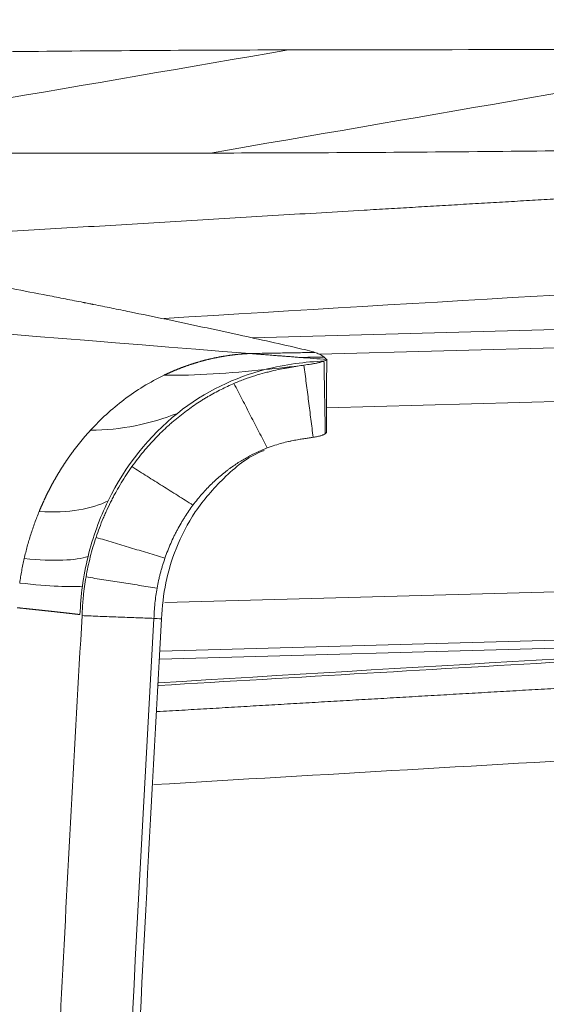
# Model space of a CAD drawing. Header units: millimetres. Extents: x 0 to 594, y 0 to 420.
# Tile 141 of 256: x 203.16 to 206.06, y 338.83 to 344.25. Entities that reach past the tile are written whole.
import ezdxf

# ---------------------------------------------------------------- set-up
doc = ezdxf.new("R2010")
doc.units = ezdxf.units.MM
doc.layers.add('1', color=7, linetype='Continuous', true_color=0xffffff)
doc.styles.add('Arial Unicode MS', font='txt')
doc.dimstyles.get("Standard").update_dxf_attribs({"dimtxt": 0.18, "dimasz": 0.18, "dimexe": 0.18, "dimexo": 0.0625, "dimgap": 0.09, "dimtad": 0, "dimtih": 1, "dimtoh": 1, "dimdec": 4, "dimzin": 0, "dimdsep": 46, "dimtxsty": 'Standard', "dimcen": 0.09, "dimadec": 0, "dimazin": 0, "dimtfac": 1, "dimtdec": 4, "dimtofl": 0, "dimtmove": 0, "dimatfit": 3, "dimfxl": 0, "dimtolj": 1, "dimtzin": 0, "dimarcsym": 0})

# ---------------------------------------------------------------- blocks, each defined once
blk = doc.blocks.new('_U2')
at = {"layer": '1', "color": 18, "lineweight": 13}
for p, q in [((142.3008, 334.4792), (142.3008, 394.7968)), ((368.28, 363.0393), (368.28, 394.7968)), ((142.3008, 392.7968), (235.4192, 392.7968)), ((368.28, 392.7968), (275.1617, 392.7968))]:
    blk.add_line(p, q, dxfattribs=at)
at = {"layer": '1', "color": 18}
for points in [[(142.3008, 392.7968), (145.8008, 393.7346), (145.8008, 391.8589)], [(368.28, 392.7968), (364.78, 391.8589), (364.78, 393.7346)]]:
    blk.add_solid(points, dxfattribs=at)
at = {"layer": '1', "color": 18, "linetype": 'Continuous', "lineweight": 13, "char_height": 2.5, "attachment_point": 7, "line_spacing_factor": 1.047437, "style": 'Arial Unicode MS'}
for s, insert in [('\\fArial Unicode MS|b0|i0;\\W1.0000; LIFT POINT SPAN', (244.1567, 390.9192)), ('\\fArial Unicode MS|b0|i0;\\W1.0000;4.5', (237.0517, 390.9192))]:
    blk.add_mtext(s, dxfattribs=dict(at, insert=insert))

msp = doc.modelspace()

# ---------------------------------------------------------------- linework, layer by layer
at = {"layer": '1', "color": 155, "linetype": 'Continuous', "lineweight": 18}
for p, q in [((215.0841, 342.796), (204.4427, 342.5018)), ((203.9346, 340.7338), (215.1881, 341.0449))]:
    msp.add_line(p, q, dxfattribs=at)
at = {"layer": '1', "color": 155, "linetype": 'Continuous', "lineweight": 13}
for p, q in [((215.3431, 342.7023), (204.8132, 342.4112)), ((215.4606, 342.4095), (204.853, 342.1162)), ((215.4701, 341.363), (203.9634, 341.0449)), ((215.3577, 341.0941), (203.9366, 340.7784))]:
    msp.add_line(p, q, dxfattribs=at)
msp.add_ellipse((276.5015, -2562.6507), major_axis=(0, -2904.8456), ratio=0.649448, start_param=3.178603, end_param=3.180085, dxfattribs=at)
msp.add_open_spline([(196.3126, 344.0387), (197.0008, 344.076), (197.689, 344.1128), (199.0655, 344.1856), (199.7537, 344.2215), (201.8185, 344.3281), (203.195, 344.3976), (204.5715, 344.466)], degree=3, knots=[0, 0, 0, 0, 0.25, 0.25, 0.5, 0.5, 1, 1, 1, 1], dxfattribs=at)
at = {"layer": '1', "color": 155, "linetype": 'Continuous', "lineweight": 18}
for points, knots in [([(204.7434, 344.4638), (203.3849, 344.3962), (202.0264, 344.3275), (199.9887, 344.2221), (199.3094, 344.1866), (197.951, 344.1147), (197.2718, 344.0783), (196.5926, 344.0414)], [0, 0, 0, 0, 0.5, 0.5, 0.75, 0.75, 1, 1, 1, 1]), ([(202.182, 343.0303), (202.2632, 343.0353), (202.4255, 343.0453), (202.6684, 343.0602), (202.9107, 343.075), (203.1524, 343.0897), (203.3933, 343.1043), (203.6335, 343.1188), (203.873, 343.1332), (204.1119, 343.1476), (204.35, 343.1618), (204.5875, 343.176), (204.8243, 343.1901), (205.0261, 343.202), (205.1931, 343.2119), (205.3256, 343.2197), (205.4579, 343.2275), (205.59, 343.2353), (205.7219, 343.243), (205.8537, 343.2508), (205.9853, 343.2585), (206.1167, 343.2661), (206.248, 343.2738), (206.3791, 343.2814), (206.5101, 343.289), (206.6408, 343.2966), (206.7714, 343.3041), (206.9019, 343.3117), (207.0321, 343.3192), (207.1622, 343.3266), (207.2922, 343.3341), (207.4219, 343.3415), (207.5515, 343.3489), (207.6809, 343.3563), (207.8102, 343.3637), (207.8963, 343.3686), (207.9394, 343.3711)], [0, 0, 0, 0, 0.042327, 0.084534, 0.126622, 0.16859, 0.210438, 0.252165, 0.293773, 0.33526, 0.376626, 0.417872, 0.458997, 0.500002, 0.523035, 0.54604, 0.569015, 0.591961, 0.614878, 0.637766, 0.660625, 0.683455, 0.706255, 0.729026, 0.751768, 0.774481, 0.797164, 0.819818, 0.842444, 0.865039, 0.887606, 0.910143, 0.932651, 0.95513, 0.97758, 1, 1, 1, 1]), ([(202.8736, 342.8185), (202.9562, 342.8033), (203.0388, 342.788), (203.1869, 342.76), (203.2523, 342.7475), (203.3504, 342.7285), (203.3831, 342.7222), (203.4321, 342.7126), (203.4485, 342.7094), (203.4812, 342.7029), (203.4976, 342.6997), (203.5141, 342.6964), (203.5142, 342.6964), (203.5145, 342.6963), (203.5146, 342.6963), (203.5151, 342.6962), (203.5154, 342.6962), (203.5163, 342.696), (203.5169, 342.6959), (203.5186, 342.6955), (203.5198, 342.6953), (203.5234, 342.6946), (203.5257, 342.6941), (203.5328, 342.6927), (203.5375, 342.6918), (203.547, 342.6899), (203.5517, 342.689), (203.5588, 342.6876), (203.5611, 342.6871), (203.5647, 342.6864), (203.5659, 342.6861), (203.5676, 342.6858), (203.5682, 342.6857), (203.5691, 342.6855), (203.5694, 342.6854), (203.5699, 342.6853), (203.57, 342.6853), (203.5703, 342.6853), (203.5704, 342.6852), (203.5873, 342.6819), (203.6039, 342.6785), (203.6372, 342.6719), (203.6539, 342.6685), (203.7039, 342.6584), (203.7372, 342.6517), (203.8372, 342.6312), (203.9038, 342.6175), (204.1037, 342.5757), (204.237, 342.5471), (204.486, 342.4925), (204.6017, 342.4666), (204.7374, 342.4356), (204.7558, 342.431), (204.7776, 342.4246), (204.783, 342.423), (204.7881, 342.4213)], [0, 0, 0, 0, 0.128699, 0.128699, 0.230624, 0.230624, 0.281587, 0.281587, 0.307068, 0.307068, 0.332549, 0.332549, 0.332779, 0.332779, 0.333009, 0.333009, 0.333469, 0.333469, 0.334389, 0.334389, 0.33623, 0.33623, 0.339911, 0.339911, 0.347272, 0.347272, 0.354634, 0.354634, 0.358314, 0.358314, 0.360155, 0.360155, 0.361075, 0.361075, 0.361535, 0.361535, 0.361765, 0.361765, 0.361995, 0.361995, 0.387958, 0.387958, 0.41392, 0.41392, 0.465846, 0.465846, 0.569697, 0.569697, 0.777401, 0.777401, 0.957785, 0.957785, 0.988948, 0.988948, 1, 1, 1, 1]), ([(203.9598, 342.2965), (203.961, 342.2971), (203.9633, 342.2982), (203.9667, 342.2998), (203.9702, 342.3014), (203.9737, 342.3031), (203.9773, 342.3047), (203.9809, 342.3064), (203.9845, 342.308), (203.9882, 342.3097), (203.9919, 342.3113), (203.9956, 342.313), (203.9994, 342.3146), (204.0032, 342.3163), (204.007, 342.3179), (204.0109, 342.3196), (204.0147, 342.3212), (204.0187, 342.3229), (204.0226, 342.3245), (204.0266, 342.3262), (204.0306, 342.3278), (204.0347, 342.3294), (204.0388, 342.3311), (204.0429, 342.3327), (204.0471, 342.3343), (204.0513, 342.336), (204.0555, 342.3376), (204.0597, 342.3392), (204.064, 342.3408), (204.0684, 342.3424), (204.0727, 342.344), (204.0771, 342.3456), (204.0815, 342.3471), (204.086, 342.3487), (204.0904, 342.3503), (204.095, 342.3518), (204.0995, 342.3534), (204.1041, 342.3549), (204.1087, 342.3564), (204.1133, 342.3579), (204.118, 342.3594), (204.1227, 342.3609), (204.1275, 342.3624), (204.1322, 342.3639), (204.137, 342.3653), (204.1419, 342.3668), (204.1467, 342.3682), (204.1516, 342.3696), (204.1566, 342.3711), (204.1615, 342.3724), (204.1665, 342.3738), (204.1715, 342.3752), (204.1766, 342.3765), (204.1816, 342.3779), (204.1868, 342.3792), (204.1919, 342.3805), (204.1971, 342.3818), (204.2023, 342.3831), (204.2075, 342.3843), (204.2128, 342.3855), (204.218, 342.3868), (204.2234, 342.388), (204.2287, 342.3891), (204.2341, 342.3903), (204.2395, 342.3914), (204.2449, 342.3925), (204.2504, 342.3936), (204.2559, 342.3947), (204.2614, 342.3958), (204.2669, 342.3968), (204.2725, 342.3978), (204.2781, 342.3988), (204.2837, 342.3998), (204.2894, 342.4007), (204.295, 342.4016), (204.3007, 342.4025), (204.3065, 342.4034), (204.3122, 342.4042), (204.318, 342.4051), (204.3238, 342.4059), (204.3296, 342.4066), (204.3355, 342.4074), (204.3414, 342.4081), (204.3473, 342.4088), (204.3532, 342.4094), (204.3592, 342.4101), (204.3651, 342.4107), (204.3711, 342.4112), (204.3771, 342.4118), (204.3832, 342.4123), (204.3893, 342.4128), (204.3953, 342.4133), (204.4015, 342.4137), (204.4076, 342.4141), (204.4137, 342.4144), (204.4199, 342.4148), (204.4261, 342.4151), (204.4302, 342.4153), (204.4323, 342.4154)], [0, 0, 0, 0, 0.007635, 0.015335, 0.0231, 0.030929, 0.038822, 0.04678, 0.054802, 0.062888, 0.071038, 0.079251, 0.087528, 0.095868, 0.104272, 0.112738, 0.121268, 0.12986, 0.138514, 0.147231, 0.15601, 0.164851, 0.173754, 0.182718, 0.191744, 0.200831, 0.209979, 0.219188, 0.228458, 0.237788, 0.247178, 0.256629, 0.266139, 0.275709, 0.285338, 0.295026, 0.304773, 0.314579, 0.324444, 0.334367, 0.344347, 0.354386, 0.364482, 0.374635, 0.384846, 0.395113, 0.405437, 0.415817, 0.426253, 0.436745, 0.447293, 0.457895, 0.468553, 0.479265, 0.490032, 0.500853, 0.511728, 0.522656, 0.533637, 0.544672, 0.555759, 0.566899, 0.57809, 0.589334, 0.600628, 0.611974, 0.623371, 0.634818, 0.646316, 0.657863, 0.66946, 0.681106, 0.6928, 0.704544, 0.716335, 0.728175, 0.740061, 0.751995, 0.763976, 0.776003, 0.788076, 0.800195, 0.812359, 0.824568, 0.836822, 0.849119, 0.861461, 0.873846, 0.886274, 0.898745, 0.911258, 0.923813, 0.93641, 0.949047, 0.961725, 0.974444, 0.987202, 1, 1, 1, 1]), ([(204.4326, 342.4153), (204.4329, 342.4153), (204.4341, 342.4152), (204.4369, 342.415), (204.4422, 342.4145), (204.4522, 342.4137), (204.4721, 342.4122), (204.5004, 342.41), (204.5346, 342.4073), (204.5668, 342.4048), (204.597, 342.4024), (204.6248, 342.4002), (204.6523, 342.3981), (204.6796, 342.396), (204.6978, 342.3945), (204.7068, 342.3938)], [0, 0, 0, 0, 0.003487, 0.013573, 0.030259, 0.061545, 0.124115, 0.24925, 0.371752, 0.499504, 0.601469, 0.702501, 0.802601, 0.901767, 1, 1, 1, 1]), ([(204.7881, 342.4213), (204.7974, 342.4182), (204.8056, 342.4151), (204.8239, 342.4072), (204.8324, 342.4023), (204.8386, 342.3969), (204.8392, 342.3964), (204.8397, 342.3959)], [0, 0, 0, 0, 0.37271, 0.37271, 0.943046, 0.943046, 1, 1, 1, 1]), ([(204.8388, 342.3737), (204.8336, 342.3718), (204.8276, 342.3699), (204.8173, 342.367), (204.8136, 342.3661), (204.8076, 342.3646), (204.8056, 342.3642), (204.8014, 342.3633), (204.7992, 342.3628), (204.7924, 342.3614), (204.7876, 342.3605), (204.78, 342.3591), (204.7774, 342.3586), (204.772, 342.3577), (204.7692, 342.3573), (204.755, 342.355), (204.7424, 342.3531), (204.7286, 342.3511)], [0, 0, 0, 0, 0.25, 0.25, 0.375, 0.375, 0.4375, 0.4375, 0.5, 0.5, 0.625, 0.625, 0.6875, 0.6875, 0.75, 0.75, 1, 1, 1, 1]), ([(204.8537, 342.3819), (204.8537, 342.3818), (204.8537, 342.3816), (204.8535, 342.3811), (204.8533, 342.3808), (204.8526, 342.3801), (204.8522, 342.3797), (204.8511, 342.379), (204.8505, 342.3787), (204.8485, 342.3776), (204.8469, 342.3768), (204.8432, 342.3753), (204.8411, 342.3745), (204.8388, 342.3737)], [0, 0, 0, 0, 0.062667, 0.062667, 0.196572, 0.196572, 0.330477, 0.330477, 0.464381, 0.464381, 0.732191, 0.732191, 1, 1, 1, 1]), ([(204.8397, 342.3959), (204.8408, 342.3948), (204.8418, 342.3937), (204.8438, 342.3914), (204.8448, 342.3903), (204.8468, 342.388), (204.8479, 342.3869), (204.8498, 342.3852), (204.8504, 342.3847), (204.8519, 342.3835), (204.8527, 342.383), (204.8536, 342.3824)], [0, 0, 0, 0, 0.25, 0.25, 0.5, 0.5, 0.75, 0.75, 0.875, 0.875, 1, 1, 1, 1]), ([(204.7286, 342.3511), (204.7174, 342.3495), (204.7055, 342.3477), (204.6804, 342.3438), (204.6671, 342.3417), (204.6462, 342.3381), (204.6391, 342.3368), (204.6245, 342.3342), (204.617, 342.3328), (204.5943, 342.3283), (204.5785, 342.325), (204.558, 342.3203), (204.5539, 342.3193), (204.5456, 342.3173), (204.533, 342.3142), (204.5201, 342.3109), (204.4941, 342.3039), (204.4762, 342.2987), (204.4396, 342.2871), (204.4209, 342.2807), (204.3826, 342.2666), (204.363, 342.2589), (204.3431, 342.2503)], [0, 0, 0, 0, 0.125, 0.125, 0.25, 0.25, 0.3125, 0.3125, 0.375, 0.375, 0.5, 0.5, 0.53125, 0.53125, 0.5625, 0.625, 0.625, 0.75, 0.75, 0.875, 0.875, 1, 1, 1, 1]), ([(203.5542, 341.9936), (203.5542, 341.9936), (203.582, 342.0239), (203.6411, 342.0829), (203.738, 342.1636), (203.8444, 342.2362), (203.9203, 342.2776), (203.9597, 342.2964), (203.9598, 342.2965)], [0, 0, 0, 0, 0.000163, 0.237007, 0.483235, 0.737675, 0.998946, 1, 1, 1, 1]), ([(204.3431, 342.2503), (204.3198, 342.2403), (204.2962, 342.2294), (204.2485, 342.2053), (204.2244, 342.1922), (204.194, 342.1744), (204.188, 342.1708), (204.1758, 342.1634), (204.1697, 342.1596), (204.1514, 342.148), (204.1392, 342.14), (204.1026, 342.1152), (204.0782, 342.0974), (204.0418, 342.069), (204.0297, 342.0592), (204.0147, 342.0465), (204.0117, 342.0439), (204.0056, 342.0388), (203.9966, 342.031), (203.9877, 342.0231), (203.958, 341.9963), (203.9347, 341.9737), (203.8891, 341.9262), (203.8668, 341.9013), (203.8233, 341.8489), (203.8022, 341.8215), (203.7818, 341.7928)], [0, 0, 0, 0, 0.125, 0.125, 0.25, 0.25, 0.28125, 0.28125, 0.3125, 0.3125, 0.375, 0.375, 0.5, 0.5, 0.5625, 0.5625, 0.578125, 0.578125, 0.59375, 0.625, 0.625, 0.75, 0.75, 0.875, 0.875, 1, 1, 1, 1]), ([(203.2716, 341.5465), (203.2721, 341.5478), (203.2732, 341.5504), (203.2748, 341.5542), (203.2764, 341.5581), (203.2781, 341.5619), (203.2797, 341.5657), (203.2813, 341.5696), (203.283, 341.5734), (203.2847, 341.5772), (203.2863, 341.581), (203.288, 341.5848), (203.2897, 341.5886), (203.2914, 341.5924), (203.2931, 341.5962), (203.2948, 341.6), (203.2966, 341.6037), (203.2983, 341.6075), (203.3, 341.6113), (203.3018, 341.615), (203.3036, 341.6188), (203.3053, 341.6225), (203.3071, 341.6263), (203.3089, 341.63), (203.3107, 341.6337), (203.3125, 341.6374), (203.3144, 341.6412), (203.3162, 341.6449), (203.318, 341.6486), (203.3199, 341.6523), (203.3217, 341.6559), (203.3236, 341.6596), (203.3255, 341.6633), (203.3273, 341.667), (203.3292, 341.6706), (203.3311, 341.6743), (203.333, 341.6779), (203.335, 341.6816), (203.3369, 341.6852), (203.3388, 341.6888), (203.3408, 341.6924), (203.3427, 341.6961), (203.3447, 341.6997), (203.3466, 341.7033), (203.3486, 341.7068), (203.3506, 341.7104), (203.3526, 341.714), (203.3546, 341.7176), (203.3566, 341.7211), (203.3586, 341.7247), (203.3607, 341.7282), (203.3627, 341.7318), (203.3647, 341.7353), (203.3668, 341.7388), (203.3688, 341.7423), (203.3709, 341.7459), (203.373, 341.7494), (203.3751, 341.7529), (203.3772, 341.7563), (203.3793, 341.7598), (203.3814, 341.7633), (203.3835, 341.7668), (203.3856, 341.7702), (203.3877, 341.7737), (203.3899, 341.7771), (203.392, 341.7805), (203.3942, 341.7839), (203.3963, 341.7874), (203.3985, 341.7908), (203.4007, 341.7942), (203.4029, 341.7976), (203.4051, 341.8009), (203.4073, 341.8043), (203.4095, 341.8077), (203.4117, 341.811), (203.4139, 341.8144), (203.4161, 341.8177), (203.4184, 341.8211), (203.4206, 341.8244), (203.4229, 341.8277), (203.4251, 341.831), (203.4274, 341.8343), (203.4297, 341.8376), (203.432, 341.8409), (203.4342, 341.8442), (203.4365, 341.8474), (203.4388, 341.8507), (203.4411, 341.8539), (203.4435, 341.8572), (203.4458, 341.8604), (203.4481, 341.8636), (203.4505, 341.8669), (203.4528, 341.8701), (203.4551, 341.8733), (203.4575, 341.8764), (203.4599, 341.8796), (203.4622, 341.8828), (203.4646, 341.886), (203.467, 341.8891), (203.4694, 341.8922), (203.4718, 341.8954), (203.4742, 341.8985), (203.4766, 341.9016), (203.479, 341.9047), (203.4814, 341.9078), (203.4839, 341.9109), (203.4863, 341.914), (203.4887, 341.9171), (203.4912, 341.9201), (203.4936, 341.9232), (203.4961, 341.9262), (203.4985, 341.9293), (203.501, 341.9323), (203.5035, 341.9353), (203.506, 341.9383), (203.5085, 341.9413), (203.511, 341.9443), (203.5135, 341.9473), (203.516, 341.9502), (203.5185, 341.9532), (203.521, 341.9561), (203.5235, 341.9591), (203.526, 341.962), (203.5286, 341.9649), (203.5311, 341.9678), (203.5337, 341.9707), (203.5362, 341.9736), (203.5388, 341.9765), (203.5413, 341.9794), (203.5439, 341.9823), (203.5465, 341.9851), (203.549, 341.988), (203.5516, 341.9908), (203.5534, 341.9927), (203.5542, 341.9936)], [0, 0, 0, 0, 0.007707, 0.015413, 0.023119, 0.030824, 0.038529, 0.046232, 0.053935, 0.061638, 0.069339, 0.07704, 0.08474, 0.092439, 0.100137, 0.107834, 0.11553, 0.123225, 0.130919, 0.138612, 0.146304, 0.153995, 0.161684, 0.169372, 0.177059, 0.184745, 0.192429, 0.200112, 0.207794, 0.215474, 0.223152, 0.230829, 0.238505, 0.246179, 0.253851, 0.261522, 0.269191, 0.276858, 0.284524, 0.292188, 0.29985, 0.30751, 0.315168, 0.322824, 0.330479, 0.338131, 0.345781, 0.35343, 0.361076, 0.36872, 0.376362, 0.384002, 0.39164, 0.399275, 0.406908, 0.414539, 0.422167, 0.429793, 0.437417, 0.445038, 0.452657, 0.460273, 0.467887, 0.475498, 0.483106, 0.490712, 0.498315, 0.505915, 0.513513, 0.521108, 0.5287, 0.536289, 0.543876, 0.551459, 0.55904, 0.566618, 0.574192, 0.581764, 0.589332, 0.596898, 0.60446, 0.612019, 0.619575, 0.627128, 0.634678, 0.642224, 0.649767, 0.657306, 0.664843, 0.672375, 0.679905, 0.687431, 0.694953, 0.702472, 0.709987, 0.717499, 0.725007, 0.732512, 0.740013, 0.74751, 0.755003, 0.762493, 0.769979, 0.777461, 0.784939, 0.792413, 0.799884, 0.80735, 0.814813, 0.822271, 0.829725, 0.837176, 0.844622, 0.852064, 0.859502, 0.866936, 0.874366, 0.881791, 0.889212, 0.896629, 0.904042, 0.91145, 0.918854, 0.926253, 0.933648, 0.941039, 0.948425, 0.955807, 0.963184, 0.970556, 0.977924, 0.985287, 0.992646, 1, 1, 1, 1]), ([(204.8525, 341.9828), (204.8524, 341.9816), (204.8518, 341.9802), (204.8496, 341.9772), (204.848, 341.9757), (204.8459, 341.9741)], [0, 0, 0, 0, 0.5, 0.5, 1, 1, 1, 1]), ([(204.7793, 341.9543), (204.7727, 341.9533), (204.7656, 341.9522), (204.7505, 341.95), (204.7424, 341.9488), (204.7296, 341.9468), (204.7252, 341.9462), (204.7162, 341.9447), (204.7115, 341.944), (204.6972, 341.9416), (204.6872, 341.9398), (204.6713, 341.9368), (204.6659, 341.9357), (204.6549, 341.9334), (204.6493, 341.9322), (204.632, 341.9283), (204.62, 341.9254), (204.595, 341.9186), (204.582, 341.9148), (204.5551, 341.9062), (204.5411, 341.9013), (204.5267, 341.8959)], [0, 0, 0, 0, 0.125, 0.125, 0.25, 0.25, 0.3125, 0.3125, 0.375, 0.375, 0.5, 0.5, 0.5625, 0.5625, 0.625, 0.625, 0.75, 0.75, 0.875, 0.875, 1, 1, 1, 1]), ([(204.8459, 341.9741), (204.8434, 341.9722), (204.8402, 341.9703), (204.8342, 341.9676), (204.832, 341.9667), (204.8273, 341.9649), (204.8247, 341.9641), (204.8192, 341.9624), (204.8163, 341.9616), (204.81, 341.9601), (204.8066, 341.9593), (204.796, 341.9571), (204.7881, 341.9557), (204.7793, 341.9543)], [0, 0, 0, 0, 0.25, 0.25, 0.375, 0.375, 0.5, 0.5, 0.625, 0.625, 0.75, 0.75, 1, 1, 1, 1]), ([(203.9448, 340.9546), (203.9502, 341.0923), (203.992, 341.2952), (204.1266, 341.5553), (204.287, 341.7361), (204.4211, 341.8498), (204.5054, 341.8802), (204.5104, 341.882)], [0, 0, 0, 0, 0.339316, 0.538425, 0.753979, 0.985406, 1, 1, 1, 1]), ([(204.5267, 341.8959), (204.5117, 341.8901), (204.4962, 341.8837), (204.4644, 341.8693), (204.4481, 341.8613), (204.4272, 341.8502), (204.423, 341.8479), (204.4145, 341.8433), (204.4018, 341.8361), (204.3889, 341.8284), (204.3629, 341.8124), (204.3453, 341.8007), (204.3253, 341.7863), (204.323, 341.7847), (204.3186, 341.7814), (204.3119, 341.7765), (204.2963, 341.7646), (204.2829, 341.7539), (204.2561, 341.7316), (204.2384, 341.7156), (204.2031, 341.6815), (204.1856, 341.6632), (204.1511, 341.6241), (204.1342, 341.6033), (204.1176, 341.581)], [0, 0, 0, 0, 0.125, 0.125, 0.25, 0.25, 0.28125, 0.28125, 0.3125, 0.375, 0.375, 0.5, 0.5, 0.515625, 0.515625, 0.53125, 0.5625, 0.625, 0.625, 0.75, 0.75, 0.875, 0.875, 1, 1, 1, 1]), ([(203.7818, 341.7928), (203.7614, 341.7641), (203.7419, 341.7345), (203.714, 341.6886), (203.705, 341.673), (203.6917, 341.6493), (203.6874, 341.6413), (203.6788, 341.6252), (203.6661, 341.6009), (203.654, 341.5762), (203.6424, 341.5511), (203.6386, 341.5426), (203.6311, 341.5257), (203.6274, 341.5172), (203.6094, 341.4743), (203.5962, 341.4393), (203.5843, 341.4036)], [0, 0, 0, 0, 0.25, 0.25, 0.375, 0.375, 0.4375, 0.4375, 0.5, 0.625, 0.625, 0.6875, 0.6875, 0.75, 0.75, 1, 1, 1, 1]), ([(204.1176, 341.581), (204.1022, 341.5604), (204.0873, 341.5388), (204.0693, 341.5106), (204.0658, 341.5049), (204.0588, 341.4933), (204.0483, 341.4759), (204.0383, 341.4579), (204.0285, 341.4396), (204.0253, 341.4334), (204.019, 341.421), (204.0096, 341.4022), (204.0008, 341.383), (203.9837, 341.344), (203.9732, 341.3172), (203.9636, 341.2896)], [0, 0, 0, 0, 0.25, 0.25, 0.3125, 0.3125, 0.375, 0.5, 0.5, 0.5625, 0.5625, 0.625, 0.75, 0.75, 1, 1, 1, 1]), ([(203.1891, 341.2872), (203.1942, 341.3095), (203.1997, 341.3316), (203.2087, 341.3645), (203.2118, 341.3755), (203.2182, 341.3973), (203.2215, 341.4082), (203.2284, 341.4298), (203.232, 341.4406), (203.2393, 341.4621), (203.2506, 341.4941), (203.2628, 341.5257), (203.2714, 341.5465)], [0, 0, 0, 0, 0.25, 0.25, 0.375, 0.375, 0.5, 0.5, 0.625, 0.625, 0.75, 1, 1, 1, 1]), ([(203.5843, 341.4036), (203.5784, 341.386), (203.5728, 341.3682), (203.5623, 341.3324), (203.5574, 341.3143), (203.5436, 341.2598), (203.5357, 341.2231), (203.5292, 341.1859)], [0, 0, 0, 0, 0.25, 0.25, 0.5, 0.5, 1, 1, 1, 1]), ([(203.1641, 341.1524), (203.1657, 341.1637), (203.1675, 341.175), (203.1712, 341.1976), (203.1732, 341.2089), (203.1773, 341.2313), (203.1795, 341.2426), (203.1841, 341.2649), (203.1866, 341.2761), (203.1891, 341.2872)], [0, 0, 0, 0, 0.25, 0.25, 0.5, 0.5, 0.75, 0.75, 1, 1, 1, 1]), ([(203.9636, 341.2896), (203.959, 341.2764), (203.9546, 341.263), (203.9485, 341.2427), (203.9465, 341.2358), (203.9426, 341.2222), (203.9388, 341.2084), (203.9353, 341.1946), (203.9319, 341.1807), (203.9303, 341.1737), (203.9256, 341.1526), (203.9228, 341.1385), (203.9202, 341.1243)], [0, 0, 0, 0, 0.25, 0.25, 0.375, 0.375, 0.5, 0.625, 0.625, 0.75, 0.75, 1, 1, 1, 1]), ([(203.5292, 341.1859), (203.5262, 341.1683), (203.5234, 341.1507), (203.5185, 341.1154), (203.5164, 341.0977), (203.5137, 341.071), (203.5128, 341.0621), (203.5113, 341.0443), (203.5107, 341.0354), (203.5095, 341.0175), (203.509, 341.0086), (203.5081, 340.9908), (203.5078, 340.9818), (203.5075, 340.9729)], [0, 0, 0, 0, 0.25, 0.25, 0.5, 0.5, 0.625, 0.625, 0.75, 0.75, 0.875, 0.875, 1, 1, 1, 1]), ([(203.9202, 341.1243), (203.9178, 341.1106), (203.9156, 341.0969), (203.9116, 341.0694), (203.9099, 341.0555), (203.9077, 341.0347), (203.9071, 341.0278), (203.9059, 341.0138), (203.9054, 341.0068), (203.904, 340.9859), (203.9034, 340.9719), (203.903, 340.9579)], [0, 0, 0, 0, 0.25, 0.25, 0.5, 0.5, 0.625, 0.625, 0.75, 0.75, 1, 1, 1, 1]), ([(203.4959, 340.9787), (203.4956, 340.9788), (203.4948, 340.9788), (203.4937, 340.979), (203.4926, 340.9791), (203.4915, 340.9792), (203.4904, 340.9794), (203.4892, 340.9795), (203.488, 340.9797), (203.4868, 340.9798), (203.4856, 340.98), (203.4844, 340.9801), (203.4832, 340.9803), (203.4819, 340.9804), (203.4806, 340.9806), (203.4793, 340.9807), (203.478, 340.9809), (203.4767, 340.981), (203.4753, 340.9812), (203.4739, 340.9814), (203.4725, 340.9815), (203.4711, 340.9817), (203.4697, 340.9819), (203.4682, 340.982), (203.4668, 340.9822), (203.4653, 340.9824), (203.4638, 340.9826), (203.4622, 340.9827), (203.4607, 340.9829), (203.4591, 340.9831), (203.4575, 340.9833), (203.4559, 340.9835), (203.4543, 340.9837), (203.4526, 340.9839), (203.4509, 340.9841), (203.4492, 340.9843), (203.4475, 340.9845), (203.4458, 340.9847), (203.444, 340.9849), (203.4422, 340.9851), (203.4404, 340.9853), (203.4386, 340.9855), (203.4367, 340.9857), (203.4349, 340.9859), (203.433, 340.9861), (203.4311, 340.9864), (203.4291, 340.9866), (203.4271, 340.9868), (203.4251, 340.987), (203.4231, 340.9873), (203.4211, 340.9875), (203.419, 340.9877), (203.4169, 340.988), (203.4148, 340.9882), (203.4127, 340.9885), (203.4105, 340.9887), (203.4083, 340.989), (203.4061, 340.9892), (203.4039, 340.9895), (203.4016, 340.9897), (203.3994, 340.99), (203.397, 340.9902), (203.3947, 340.9905), (203.3923, 340.9908), (203.3899, 340.991), (203.3875, 340.9913), (203.3851, 340.9916), (203.3826, 340.9918), (203.3801, 340.9921), (203.3776, 340.9924), (203.375, 340.9927), (203.3724, 340.993), (203.3698, 340.9933), (203.3672, 340.9935), (203.3645, 340.9938), (203.3618, 340.9941), (203.3591, 340.9944), (203.3563, 340.9947), (203.3536, 340.995), (203.3508, 340.9954), (203.3479, 340.9957), (203.345, 340.996), (203.3421, 340.9963), (203.3392, 340.9966), (203.3363, 340.9969), (203.3333, 340.9973), (203.3302, 340.9976), (203.3272, 340.9979), (203.3241, 340.9983), (203.321, 340.9986), (203.3179, 340.9989), (203.3147, 340.9993), (203.3115, 340.9996), (203.3082, 341), (203.305, 341.0003), (203.3017, 341.0007), (203.2983, 341.001), (203.2949, 341.0014), (203.2915, 341.0018), (203.2881, 341.0021), (203.2846, 341.0025), (203.2811, 341.0029), (203.2776, 341.0033), (203.274, 341.0036), (203.2704, 341.004), (203.2668, 341.0044), (203.2631, 341.0048), (203.2594, 341.0052), (203.2557, 341.0056), (203.2519, 341.006), (203.2481, 341.0064), (203.2443, 341.0068), (203.2404, 341.0072), (203.2365, 341.0076), (203.2325, 341.008), (203.2285, 341.0085), (203.2245, 341.0089), (203.2204, 341.0093), (203.2163, 341.0097), (203.2122, 341.0102), (203.208, 341.0106), (203.2038, 341.0111), (203.1996, 341.0115), (203.1953, 341.012), (203.191, 341.0124), (203.1866, 341.0129), (203.1822, 341.0133), (203.1778, 341.0138), (203.1733, 341.0142), (203.1688, 341.0147), (203.1642, 341.0152), (203.1596, 341.0157), (203.155, 341.0161), (203.1519, 341.0165), (203.1503, 341.0166)], [0, 0, 0, 0, 0.005869, 0.011765, 0.017686, 0.023633, 0.029606, 0.035604, 0.041629, 0.04768, 0.053756, 0.059858, 0.065986, 0.07214, 0.07832, 0.084526, 0.090757, 0.097015, 0.103298, 0.109607, 0.115942, 0.122303, 0.12869, 0.135103, 0.141541, 0.148006, 0.154496, 0.161013, 0.167555, 0.174123, 0.180717, 0.187337, 0.193982, 0.200654, 0.207352, 0.214075, 0.220825, 0.2276, 0.234401, 0.241228, 0.248081, 0.254961, 0.261866, 0.268797, 0.275753, 0.282736, 0.289745, 0.29678, 0.303841, 0.310928, 0.31804, 0.325179, 0.332344, 0.339535, 0.346751, 0.353994, 0.361263, 0.368558, 0.375879, 0.383225, 0.390598, 0.397998, 0.405423, 0.412874, 0.420351, 0.427854, 0.435384, 0.44294, 0.450521, 0.458129, 0.465763, 0.473423, 0.481109, 0.488822, 0.496561, 0.504325, 0.512117, 0.519934, 0.527777, 0.535647, 0.543543, 0.551465, 0.559414, 0.567389, 0.57539, 0.583417, 0.591471, 0.599551, 0.607657, 0.61579, 0.623949, 0.632135, 0.640347, 0.648585, 0.65685, 0.665142, 0.673459, 0.681804, 0.690174, 0.698572, 0.706996, 0.715446, 0.723923, 0.732427, 0.740957, 0.749514, 0.758097, 0.766707, 0.775344, 0.784007, 0.792698, 0.801415, 0.810158, 0.818929, 0.827726, 0.83655, 0.845401, 0.854279, 0.863184, 0.872116, 0.881074, 0.89006, 0.899073, 0.908112, 0.917179, 0.926273, 0.935394, 0.944541, 0.953717, 0.962919, 0.972148, 0.981405, 0.990689, 1, 1, 1, 1]), ([(203.2917, 336.6801), (203.307, 337.038), (203.323, 337.3959), (203.3562, 338.1115), (203.3735, 338.4693), (203.4094, 339.1848), (203.428, 339.5424), (203.4667, 340.2577), (203.4867, 340.6153), (203.5075, 340.9729)], [0, 0, 0, 0, 0.25, 0.25, 0.5, 0.5, 0.75, 0.75, 1, 1, 1, 1]), ([(203.903, 302.5907), (203.8198, 304.0222), (203.7483, 305.4577), (203.6161, 308.5421), (203.5586, 310.1985), (203.4675, 313.5085), (203.4341, 315.1625), (203.3896, 318.4689), (203.3786, 320.1218), (203.3786, 323.427), (203.3896, 325.0798), (203.4341, 328.3862), (203.4676, 330.0403), (203.5586, 333.3502), (203.6161, 335.0067), (203.7483, 338.0909), (203.8198, 339.5264), (203.903, 340.9579)], [0, 0, 0, 0, 0.111426, 0.111426, 0.24093, 0.24093, 0.37044, 0.37044, 0.499956, 0.499956, 0.629478, 0.629478, 0.759006, 0.759006, 0.888541, 0.888541, 1, 1, 1, 1]), ([(203.9448, 302.594), (203.8234, 304.7294), (203.6232, 308.9933), (203.4567, 315.3893), (203.4016, 321.7759), (203.4568, 328.1621), (203.6232, 334.5569), (203.8234, 338.8199), (203.9448, 340.9546)], [0, 0, 0, 0, 0.167201, 0.33373, 0.500044, 0.666348, 0.832848, 1, 1, 1, 1])]:
    msp.add_open_spline(points, degree=3, knots=knots, dxfattribs=at)
at = {"layer": '1', "color": 155, "linetype": 'Continuous', "lineweight": 13}
for points, degree in [([(201.3241, 343.5151), (202.4307, 343.7054), (203.5373, 343.8957), (204.6438, 344.0859)], 3), ([(207.523, 344.0895), (206.4201, 343.8992), (205.3173, 343.7089), (204.2145, 343.5185)], 3), ([(204.4323, 342.4154), (202.8316, 342.5433), (201.3522, 342.6613), (200.0408, 342.7708)], 3), ([(204.7084, 342.3937), (204.8397, 342.3959)], 1), ([(203.9282, 340.6036), (205.3142, 340.6878), (206.7003, 340.7695), (208.0865, 340.849)], 3), ([(206.226, 340.7227), (205.4598, 340.6787), (204.6936, 340.6339), (203.9274, 340.5885)], 3), ([(206.1216, 340.573), (205.0159, 340.5095), (203.9207, 340.4446)], 2)]:
    msp.add_open_spline(points, degree=degree, dxfattribs=at)
at = {"layer": '1', "color": 155, "linetype": 'Continuous', "lineweight": 18}
for points, degree in [([(204.6438, 344.0859), (204.1943, 344.0852), (203.2367, 344.0795), (202.2186, 344.0657), (201.7096, 344.0571)], 3), ([(207.523, 344.0895), (206.5633, 344.0886), (205.6036, 344.0874), (204.6438, 344.0859)], 3), ([(201.3241, 343.5151), (202.2876, 343.5166), (203.251, 343.5177), (204.2145, 343.5185)], 3), ([(204.2145, 343.5185), (204.664, 343.5189), (205.6216, 343.5238), (206.6397, 343.5369), (207.1487, 343.5454)], 3), ([(203.9589, 342.6088), (205.4181, 342.6969), (206.8775, 342.7824), (208.3369, 342.8653)], 3), ([(204.4315, 342.4153), (204.7881, 342.4213)], 1), ([(204.5128, 342.3268), (204.6279, 342.3569), (204.7375, 342.3695), (204.8388, 342.3737)], 3), ([(204.7068, 342.3938), (204.7073, 342.3938), (204.7079, 342.3938), (204.7084, 342.3937)], 3), ([(204.7084, 342.3937), (204.7567, 342.3899), (204.8051, 342.3862), (204.8536, 342.3824)], 3), ([(204.8459, 341.9741), (204.8388, 342.3737)], 1), ([(204.8529, 342.1046), (204.8537, 342.3843)], 1), ([(203.9598, 342.2965), (204.134, 342.2932), (204.32, 342.3066), (204.5128, 342.3268)], 3), ([(204.0318, 342.0859), (204.1847, 342.2082), (204.3515, 342.2847), (204.5128, 342.3268)], 3), ([(204.5128, 342.3268), (204.5842, 342.3344), (204.6563, 342.3425), (204.7286, 342.3511)], 3), ([(204.7793, 341.9543), (204.7286, 342.3511)], 1), ([(204.5267, 341.8959), (204.3431, 342.2503)], 1), ([(204.8529, 342.1046), (204.8525, 341.9828)], 1), ([(203.5542, 341.9936), (203.7218, 341.993), (203.8835, 342.0285), (204.0318, 342.0859)], 3), ([(203.651, 341.6051), (203.7463, 341.8006), (203.8786, 341.9633), (204.0318, 342.0859)], 3), ([(204.1176, 341.581), (203.7818, 341.7928)], 1), ([(203.2716, 341.5465), (203.4352, 341.5366), (203.5638, 341.5595), (203.651, 341.6051)], 3), ([(203.5402, 341.2978), (203.5665, 341.4052), (203.6039, 341.5082), (203.651, 341.6051)], 3), ([(203.9636, 341.2896), (203.5843, 341.4036)], 1), ([(203.1892, 341.2872), (203.3542, 341.2712), (203.4728, 341.2763), (203.5402, 341.2978)], 3), ([(203.5094, 341.1352), (203.5168, 341.1901), (203.5271, 341.2443), (203.5402, 341.2978)], 3), ([(203.9202, 341.1243), (203.5292, 341.1859)], 1), ([(203.1642, 341.1524), (203.3306, 341.1338), (203.4471, 341.1285), (203.5094, 341.1352)], 3), ([(203.4959, 340.9787), (203.4979, 341.0303), (203.5023, 341.0825), (203.5094, 341.1352)], 3), ([(203.903, 340.9579), (203.5075, 340.9729)], 1), ([(203.903, 340.9579), (203.9302, 340.9557), (203.9441, 340.9546), (203.9448, 340.9546)], 3)]:
    msp.add_open_spline(points, degree=degree, dxfattribs=at)

# ---------------------------------------------------------------- dimensions: what is measured, and where the dimension line sits
at = {"layer": '1', "color": 18, "linetype": 'Continuous', "lineweight": 13}
dim = msp.add_linear_dim(base=(142.3008, 392.7968), p1=(368.28, 363.0393), p2=(142.3008, 334.4792), text=' <> \\fArial Unicode MS|b0|i0;\\C18;{\\H1.00x;\\fArial Unicode MS|b0|i0; LIFT POINT SPAN\\fArial Unicode MS|b0|i0;}\\C18;', dimstyle='Standard', override={"dimtxt": 2.5, "dimasz": 3.5, "dimexe": 2, "dimexo": 0, "dimgap": 1.5, "dimtih": 1, "dimtoh": 1, "dimdec": 1, "dimlfac": 0.02, "dimzin": 8, "dimdsep": 46, "dimlunit": 2, "dimtxsty": 'Arial Unicode MS', "dimsah": 1, "dimse1": 0, "dimse2": 0, "dimsd1": 0, "dimsd2": 0, "dimclrd": 18, "dimclre": 18, "dimclrt": 18, "dimtol": 0, "dimtm": -0.1, "dimtfac": 1.4, "dimtdec": 2, "dimtofl": 1, "dimtmove": 0, "dimtzin": 8, "dimlwd": 13, "dimlwe": 13}, dxfattribs=at)
dim.commit()
dim.dimension.update_dxf_attribs({"geometry": '_U2', "text_midpoint": (255.2904, 392.7968), "dimtype": 160})

doc.saveas('drawing.dxf')
